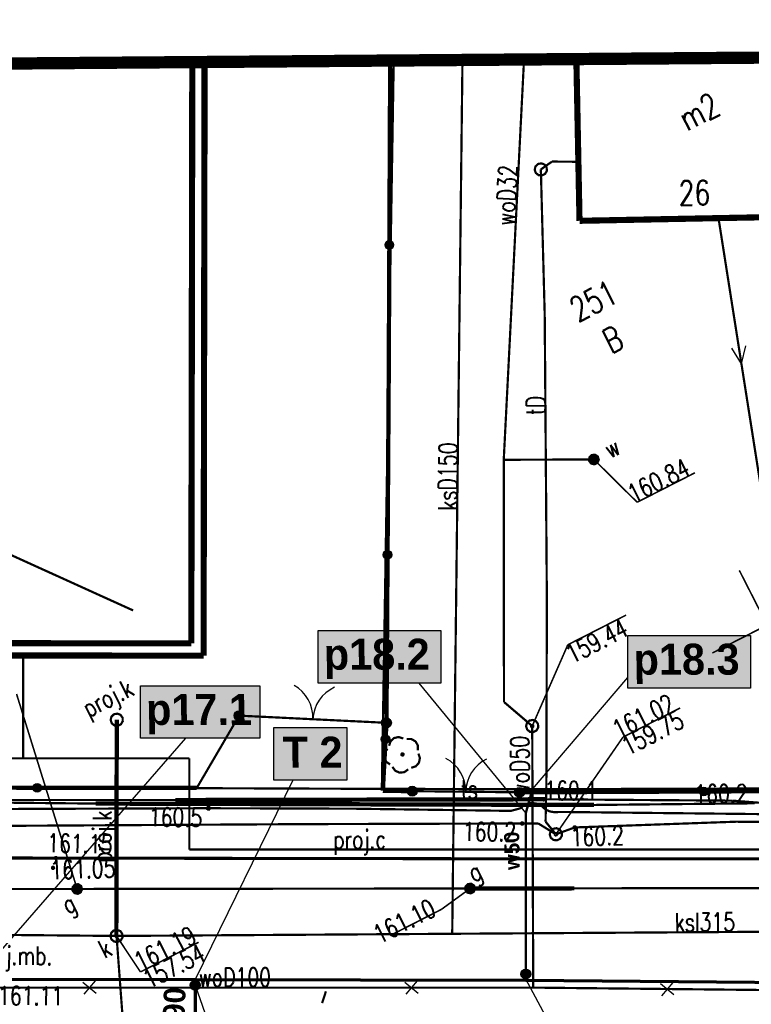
# Model space of a CAD drawing. Extents: x 0 to 7432618, y -40 to 5712028.
# Tile 122 of 165: x 7431405 to 7431435, y 5711658 to 5711698. Entities that reach past the tile are written whole.
import ezdxf
from ezdxf.enums import TextEntityAlignment as Align

# ---------------------------------------------------------------- set-up
doc = ezdxf.new("R2010")
doc.units = 0
doc.header["$MEASUREMENT"] = 0
for name, pattern in [('0', [1.5, 1, -0.5]), ('2218', [1, 0.5, -0.5]), ('3901', [0]), ('5102', [0])]:
    doc.linetypes.add(name, pattern=pattern)
for name, color, linetype in [('Dzialki', 7, 'Continuous'), ('EADTD_T_0', 7, 'Continuous'), ('EGBB_E_T_0', 7, 'Continuous'), ('EGBB_L_0', 7, 'Continuous'), ('Numery_dzialek', 7, 'Continuous'), ('OTBB_L_1', 7, 'Continuous'), ('OTK_E_T_0', 7, 'Continuous'), ('OTK_L_0', 7, 'Continuous'), ('OTK_L_1', 7, 'Continuous'), ('OTK_L_2', 7, 'Continuous'), ('OTO_L_0', 7, 'Continuous'), ('OTO_L_1', 7, 'Continuous'), ('OTR_T_0', 7, 'Continuous'), ('OTZ_T_0', 7, 'Continuous'), ('P_SUCP_E_T_0', 7, 'Continuous'), ('P_SUCP_L_0', 7, 'Continuous'), ('P_SUK_E_T_6', 7, 'Continuous'), ('P_SUK_T_3', 7, 'Continuous'), ('P_SUKP_L_0', 7, 'Continuous'), ('P_SUL_L_1', 7, 'Continuous'), ('rysunek', 7, 'Continuous'), ('SUE_T_3', 7, 'Continuous'), ('SUEP_L_0', 7, 'Continuous'), ('SUER_T_0', 7, 'Continuous'), ('SUG_E_T_4', 7, 'Continuous'), ('SUG_T_2', 7, 'Continuous'), ('SUGP_L_0', 7, 'Continuous'), ('SUGR_T_0', 7, 'Continuous'), ('SUK_E_T_4', 7, 'Continuous'), ('SUK_T_3', 7, 'Continuous'), ('SUKP_E_T_0', 7, 'Continuous'), ('SUKP_L_0', 7, 'Continuous'), ('SUKR_T_0', 7, 'Continuous'), ('SUL_L_1', 7, 'Continuous'), ('SUP_T_0', 7, 'Continuous'), ('SUTP_E_T_0', 7, 'Continuous'), ('SUTP_L_0', 7, 'Continuous'), ('SUTR_T_0', 7, 'Continuous'), ('SUW_E_T_2', 7, 'Continuous'), ('SUW_T_5', 7, 'Continuous'), ('SUWP_E_T_0', 7, 'Continuous'), ('SUWP_L_0', 7, 'Continuous'), ('SUWR_T_0', 7, 'Continuous'), ('Uzytki', 7, 'Continuous'), ('zakres', 7, 'Continuous')]:
    doc.layers.add(name, color=color, linetype=linetype)
doc.layers.add('rura PRE', color=7, linetype='Continuous', lineweight=30, true_color=0x000000)
doc.layers.add('woda przyłącze', color=140, linetype='Continuous', lineweight=50)
doc.layers.add('woda sieć', color=150, linetype='Continuous', lineweight=70)
doc.styles.add('25', font='GOTHIC.TTF', dxfattribs={"oblique": 8, "height": 0.35})
doc.styles.add('STYL_ARIAL', font='simplex', dxfattribs={"width": 0.75, "oblique": 0.1})

# ---------------------------------------------------------------- blocks, each defined once
blk = doc.blocks.new('OTOB')
at = {"color": 0}
for centre, start, end in [((-1.5, 0), 0, 63.2606), ((1.5, 0), 116.7394, 180)]:
    blk.add_arc(centre, 1.5, start, end, dxfattribs=at)
blk = doc.blocks.new('KOGR')
at = {"color": 0}
for radius in [0.2, 0.18, 0.16, 0.14, 0.12, 0.1, 0.08, 0.06, 0.04, 0.02]:
    blk.add_circle((0, 0), radius, dxfattribs=at)
blk = doc.blocks.new('SUCW')
at = {"color": 0}
for radius in [0.2, 0.18, 0.16, 0.14, 0.12, 0.1, 0.08, 0.06, 0.04, 0.02]:
    blk.add_circle((0, 0), radius, dxfattribs=at)

msp = doc.modelspace()

# ---------------------------------------------------------------- hatches: boundary and pattern name
at = {"layer": 'woda sieć', "linetype": 'ByBlock'}
for points in [[(7431421.985, 5711673.439), (7431417, 5711673.439), (7431417, 5711671.3), (7431421.985, 5711671.3)], [(7431434.585, 5711673.239), (7431429.6, 5711673.239), (7431429.6, 5711671.1), (7431434.585, 5711671.1)], [(7431414.636, 5711671.194), (7431409.771, 5711671.194), (7431409.771, 5711669.055), (7431414.636, 5711669.055)], [(7431418.165, 5711669.489), (7431415.2, 5711669.489), (7431415.2, 5711667.35), (7431418.165, 5711667.35)]]:
    msp.add_hatch(color=256, dxfattribs=at).paths.add_polyline_path(points)

# ---------------------------------------------------------------- linework, layer by layer
at = {"layer": 'Dzialki', "color": 18, "true_color": 0x000000, "const_width": 0.09}
for points in [[(7431419.592, 5711666.998), (7431420.076, 5711696.62)], [(7431359.666, 5711667.228), (7431419.592, 5711666.998)], [(7431419.592, 5711666.998), (7431420.737, 5711666.998)], [(7431420.737, 5711666.998), (7431425.133, 5711666.982)], [(7431425.133, 5711666.982), (7431437.615, 5711667.023)]]:
    msp.add_lwpolyline(points, dxfattribs=at)
at = {"layer": 'EGBB_L_0', "color": 18, "true_color": 0x000000, "const_width": 0.25}
for points in [[(7431427.505, 5711696.679), (7431427.633, 5711690.101)], [(7431427.633, 5711690.101), (7431437.685, 5711690.296)]]:
    msp.add_lwpolyline(points, dxfattribs=at)
at = {"layer": 'OTBB_L_1', "color": 18, "linetype": '0', "true_color": 0x000000, "const_width": 0.25}
for points in [[(7431408.66, 5711696.531), (7431411.882, 5711696.509)], [(7431411.882, 5711696.509), (7431411.842, 5711672.918)], [(7431411.842, 5711672.918), (7431403.096, 5711672.923)]]:
    msp.add_lwpolyline(points, dxfattribs=at)
at = {"layer": 'OTBB_L_1', "color": 18, "true_color": 0x000000, "const_width": 0.25}
for points in [[(7431412.342, 5711672.417), (7431412.382, 5711696.56)], [(7431402.596, 5711672.424), (7431412.342, 5711672.417)]]:
    msp.add_lwpolyline(points, dxfattribs=at)
at = {"layer": 'OTK_L_0', "color": 18, "linetype": '0', "true_color": 0x000000, "const_width": 0.09}
for points in [[(7431406.335, 5711664.183), (7431390.297, 5711664.227)], [(7431426.013, 5711664.153), (7431406.335, 5711664.183)], [(7431446.89, 5711664.151), (7431426.013, 5711664.153)]]:
    msp.add_lwpolyline(points, dxfattribs=at)
at = {"layer": 'OTK_L_1', "color": 18, "true_color": 0x000000, "const_width": 0.125}
for points in [[(7431406.335, 5711664.183), (7431390.297, 5711664.227)], [(7431426.013, 5711664.153), (7431406.335, 5711664.183)], [(7431446.89, 5711664.151), (7431426.013, 5711664.153)]]:
    msp.add_lwpolyline(points, dxfattribs=at)
at = {"layer": 'OTK_L_2', "color": 18, "linetype": '0', "true_color": 0x000000, "const_width": 0.09}
for points in [[(7431413.787, 5711669.977), (7431412.065, 5711667.035)], [(7431419.78, 5711669.685), (7431413.787, 5711669.977)], [(7431419.633, 5711666.92), (7431419.78, 5711669.685)], [(7431412.065, 5711667.035), (7431383.073, 5711667.082)], [(7431420.827, 5711666.906), (7431419.633, 5711666.92)], [(7431425.192, 5711666.858), (7431420.827, 5711666.906)], [(7431437.536, 5711666.915), (7431425.192, 5711666.858)], [(7431390.297, 5711664.227), (7431406.335, 5711664.183)], [(7431406.335, 5711664.183), (7431426.013, 5711664.153)], [(7431426.013, 5711664.153), (7431446.89, 5711664.151)]]:
    msp.add_lwpolyline(points, dxfattribs=at)
at = {"layer": 'OTO_L_0', "color": 18, "linetype": '3901', "true_color": 0x000000, "const_width": 0.175}
for points in [[(7431419.932, 5711696.619), (7431419.874, 5711684.022)], [(7431419.874, 5711684.022), (7431419.78, 5711669.685)], [(7431419.78, 5711669.685), (7431419.633, 5711666.92)], [(7431383.073, 5711667.082), (7431412.065, 5711667.035)], [(7431419.633, 5711666.92), (7431420.827, 5711666.906)], [(7431425.192, 5711666.858), (7431437.536, 5711666.915)]]:
    msp.add_lwpolyline(points, dxfattribs=at)
at = {"layer": 'OTO_L_0', "color": 18, "true_color": 0x000000}
for centre, radius in [((7431419.897, 5711689.119), 0.175), ((7431419.897, 5711689.119), 0.158), ((7431419.897, 5711689.119), 0.14), ((7431419.897, 5711689.119), 0.122), ((7431419.897, 5711689.119), 0.105), ((7431419.897, 5711689.119), 0.0875), ((7431419.897, 5711689.119), 0.07), ((7431419.897, 5711689.119), 0.0525), ((7431419.897, 5711689.119), 0.035), ((7431419.825, 5711676.522), 0.175), ((7431419.825, 5711676.522), 0.158), ((7431419.825, 5711676.522), 0.14), ((7431419.825, 5711676.522), 0.122), ((7431419.825, 5711676.522), 0.105), ((7431419.825, 5711676.522), 0.0875), ((7431419.825, 5711676.522), 0.07), ((7431419.825, 5711676.522), 0.0525), ((7431419.825, 5711676.522), 0.035), ((7431419.745, 5711669.023), 0.175), ((7431419.745, 5711669.023), 0.158), ((7431419.745, 5711669.023), 0.14), ((7431419.745, 5711669.023), 0.122), ((7431419.745, 5711669.023), 0.105), ((7431419.745, 5711669.023), 0.0875), ((7431419.745, 5711669.023), 0.07), ((7431419.745, 5711669.023), 0.0525), ((7431419.745, 5711669.023), 0.035), ((7431405.572, 5711667.045), 0.175), ((7431405.572, 5711667.045), 0.158), ((7431405.572, 5711667.045), 0.14), ((7431405.572, 5711667.045), 0.122), ((7431405.572, 5711667.045), 0.105), ((7431405.572, 5711667.045), 0.0875), ((7431405.572, 5711667.045), 0.07), ((7431405.572, 5711667.045), 0.0525), ((7431405.572, 5711667.045), 0.035), ((7431432.692, 5711666.893), 0.175), ((7431432.692, 5711666.893), 0.158), ((7431432.692, 5711666.893), 0.14), ((7431432.692, 5711666.893), 0.122), ((7431432.692, 5711666.893), 0.105), ((7431432.692, 5711666.893), 0.0875), ((7431432.692, 5711666.893), 0.07), ((7431432.692, 5711666.893), 0.0525), ((7431432.692, 5711666.893), 0.035)]:
    msp.add_circle(centre, radius, dxfattribs=at)
at = {"layer": 'OTO_L_1', "color": 18, "true_color": 0x000000, "const_width": 0.09}
for points in [[(7431413.787, 5711669.977), (7431419.78, 5711669.685)], [(7431419.78, 5711669.685), (7431413.787, 5711669.977)], [(7431420.827, 5711666.906), (7431425.192, 5711666.858)], [(7431425.192, 5711666.858), (7431420.827, 5711666.906)]]:
    msp.add_lwpolyline(points, dxfattribs=at)
at = {"layer": 'OTR_T_0', "color": 18, "true_color": 0x000000, "const_width": 0.09}
for points in [[(7431406.315, 5711664.223), (7431406.349, 5711664.226), (7431406.375, 5711664.203), (7431406.378, 5711664.169), (7431406.356, 5711664.143), (7431406.321, 5711664.14), (7431406.295, 5711664.162), (7431406.292, 5711664.197), (7431406.315, 5711664.223)], [(7431406.197, 5711663.825), (7431406.232, 5711663.828), (7431406.258, 5711663.805), (7431406.261, 5711663.771), (7431406.238, 5711663.745), (7431406.204, 5711663.742), (7431406.178, 5711663.765), (7431406.175, 5711663.799), (7431406.197, 5711663.825)]]:
    msp.add_lwpolyline(points, dxfattribs=at)
at = {"layer": 'OTZ_T_0', "color": 96, "true_color": 0x008000, "const_width": 0.09}
for points in [[(7431419.887, 5711668.753), (7431419.947, 5711668.937), (7431420.091, 5711669.067), (7431420.281, 5711669.107), (7431420.465, 5711669.048)], [(7431419.926, 5711667.99), (7431419.77, 5711668.104), (7431419.691, 5711668.281), (7431419.711, 5711668.474), (7431419.825, 5711668.631)], [(7431420.601, 5711669.026), (7431420.794, 5711669.026), (7431420.962, 5711668.929), (7431421.059, 5711668.761), (7431421.059, 5711668.568)], [(7431420.411, 5711668.439), (7431420.446, 5711668.441), (7431420.472, 5711668.419), (7431420.475, 5711668.385), (7431420.452, 5711668.358), (7431420.418, 5711668.356), (7431420.392, 5711668.378), (7431420.389, 5711668.412), (7431420.411, 5711668.439)], [(7431421.081, 5711668.432), (7431421.14, 5711668.247), (7431421.1, 5711668.058), (7431420.971, 5711667.914), (7431420.786, 5711667.854)], [(7431420.664, 5711667.792), (7431420.507, 5711667.678), (7431420.314, 5711667.658), (7431420.137, 5711667.736), (7431420.023, 5711667.893)]]:
    msp.add_lwpolyline(points, dxfattribs=at)
at = {"layer": 'P_SUCP_L_0', "color": 6, "linetype": '0', "true_color": 0xed00ed, "const_width": 0.09}
for points in [[(7431405.007, 5711668.24), (7431405.007, 5711672.43)], [(7431362.517, 5711668.238), (7431405.007, 5711668.24)], [(7431405.007, 5711668.24), (7431411.764, 5711668.241)], [(7431411.764, 5711668.241), (7431411.764, 5711664.529)], [(7431411.764, 5711664.529), (7431478.232, 5711664.546)]]:
    msp.add_lwpolyline(points, dxfattribs=at)
at = {"layer": 'P_SUK_T_3', "color": 36, "true_color": 0x803300, "const_width": 0.09}
msp.add_lwpolyline([(7431408.697, 5711670.033), (7431408.835, 5711670.059), (7431408.966, 5711670.006), (7431409.047, 5711669.891), (7431409.053, 5711669.75), (7431408.982, 5711669.628), (7431408.857, 5711669.564), (7431408.716, 5711669.578), (7431408.606, 5711669.666), (7431408.561, 5711669.799), (7431408.594, 5711669.936), (7431408.697, 5711670.033)], dxfattribs=at)
at = {"layer": 'P_SUKP_L_0', "color": 36, "linetype": '0', "true_color": 0x803300, "const_width": 0.09}
msp.add_lwpolyline([(7431408.792, 5711660.99), (7431408.81, 5711669.81)], dxfattribs=at)
at = {"layer": 'P_SUL_L_1', "color": 18, "true_color": 0x000000, "const_width": 0.175}
msp.add_lwpolyline([(7431408.792, 5711660.99), (7431408.81, 5711669.81)], dxfattribs=at)
at = {"layer": 'rura PRE', "color": 1, "linetype": 'ByBlock'}
for points in [[(7431407.429, 5711659.143), (7431407.971, 5711658.688)], [(7431407.927, 5711659.186), (7431407.473, 5711658.645)], [(7431420.529, 5711659.143), (7431421.071, 5711658.688)], [(7431421.027, 5711659.186), (7431420.573, 5711658.645)], [(7431430.929, 5711659.086), (7431431.47, 5711658.632)], [(7431431.427, 5711659.13), (7431430.972, 5711658.588)]]:
    msp.add_lwpolyline(points, dxfattribs=at)
at = {"layer": 'rysunek', "linetype": 'ByBlock', "transparency": 33554676}
for points in [[(7431417, 5711673.439), (7431421.985, 5711673.439), (7431421.985, 5711671.3), (7431417, 5711671.3)], [(7431417, 5711673.439), (7431421.985, 5711673.439), (7431421.985, 5711671.3), (7431417, 5711671.3)], [(7431429.6, 5711673.239), (7431434.585, 5711673.239), (7431434.585, 5711671.1), (7431429.6, 5711671.1)], [(7431429.6, 5711673.239), (7431434.585, 5711673.239), (7431434.585, 5711671.1), (7431429.6, 5711671.1)], [(7431409.771, 5711671.194), (7431414.636, 5711671.194), (7431414.636, 5711669.055), (7431409.771, 5711669.055)], [(7431409.771, 5711671.194), (7431414.636, 5711671.194), (7431414.636, 5711669.055), (7431409.771, 5711669.055)], [(7431415.2, 5711669.489), (7431418.165, 5711669.489), (7431418.165, 5711667.35), (7431415.2, 5711667.35)], [(7431415.2, 5711669.489), (7431418.165, 5711669.489), (7431418.165, 5711667.35), (7431415.2, 5711667.35)]]:
    msp.add_lwpolyline(points, close=True, dxfattribs=at)
at = {"layer": 'rysunek', "linetype": 'ByBlock'}
for points in [[(7431425.719, 5711666.984), (7431429.6, 5711671.532)], [(7431425.443, 5711666.021), (7431421.11, 5711671.3)], [(7431403.071, 5711659.265), (7431411.625, 5711669.055)], [(7431415.966, 5711667.35), (7431412, 5711659.245)], [(7431428.15, 5711654.229), (7431425.449, 5711659.264)], [(7431412, 5711659.009), (7431414.283, 5711652.489)]]:
    msp.add_lwpolyline(points, dxfattribs=at)
at = {"layer": 'SUE_T_3', "color": 18, "true_color": 0x000000, "const_width": 0.09}
msp.add_lwpolyline([(7431417.163, 5711658.286), (7431417.317, 5711658.762)], dxfattribs=at)
at = {"layer": 'SUEP_L_0', "color": 1, "true_color": 0xff0000}
for q in [(7431433.828, 5711684.923), (7431434.395, 5711685.013)]:
    msp.add_line((7431434.219, 5711684.284), q, dxfattribs=at)
at = {"layer": 'SUEP_L_0', "color": 1, "linetype": '5102', "true_color": 0xff0000, "const_width": 0.09}
msp.add_lwpolyline([(7431436.977, 5711666.762), (7431433.286, 5711690.211)], dxfattribs=at)
at = {"layer": 'SUEP_L_0', "color": 1, "true_color": 0xff0000, "const_width": 0.09}
for points in [[(7431407.955, 5711666.4), (7431401.287, 5711666.47)], [(7431428.219, 5711666.344), (7431407.955, 5711666.4)], [(7431425.215, 5711666.205), (7431425.401, 5711666.349), (7431425.625, 5711666.42), (7431425.86, 5711666.41), (7431426.077, 5711666.319), (7431426.249, 5711666.159)], [(7431434.762, 5711666.411), (7431428.219, 5711666.344)], [(7431412.541, 5711666.211), (7431399.849, 5711666.164)], [(7431418.408, 5711666.193), (7431412.541, 5711666.211)], [(7431424.84, 5711666.103), (7431418.408, 5711666.193)], [(7431425.215, 5711666.205), (7431424.84, 5711666.103)], [(7431426.826, 5711666.06), (7431426.628, 5711666.047), (7431426.431, 5711666.08), (7431426.249, 5711666.159)], [(7431438.303, 5711665.937), (7431426.826, 5711666.06)]]:
    msp.add_lwpolyline(points, dxfattribs=at)
at = {"layer": 'SUER_T_0', "color": 1, "true_color": 0xff0000, "const_width": 0.09}
msp.add_lwpolyline([(7431412.512, 5711666.267), (7431412.56, 5711666.271), (7431412.596, 5711666.24), (7431412.6, 5711666.192), (7431412.569, 5711666.156), (7431412.521, 5711666.152), (7431412.485, 5711666.183), (7431412.481, 5711666.231), (7431412.512, 5711666.267)], dxfattribs=at)
at = {"layer": 'SUG_T_2', "color": 56, "true_color": 0x808000, "const_width": 0.09}
for points in [[(7431407.108, 5711663.106), (7431407.244, 5711663.123), (7431407.359, 5711663.049), (7431407.399, 5711662.918), (7431407.345, 5711662.792), (7431407.223, 5711662.73), (7431407.09, 5711662.761), (7431407.008, 5711662.87), (7431407.015, 5711663.006), (7431407.108, 5711663.106)], [(7431407.119, 5711663.084), (7431407.238, 5711663.099), (7431407.339, 5711663.034), (7431407.374, 5711662.919), (7431407.327, 5711662.809), (7431407.22, 5711662.755), (7431407.104, 5711662.781), (7431407.032, 5711662.877), (7431407.038, 5711662.997), (7431407.119, 5711663.084)], [(7431407.131, 5711663.062), (7431407.245, 5711663.071), (7431407.333, 5711662.996), (7431407.342, 5711662.882), (7431407.267, 5711662.795), (7431407.153, 5711662.786), (7431407.065, 5711662.86), (7431407.056, 5711662.975), (7431407.131, 5711663.062)], [(7431407.142, 5711663.04), (7431407.238, 5711663.047), (7431407.31, 5711662.985), (7431407.318, 5711662.89), (7431407.256, 5711662.817), (7431407.16, 5711662.809), (7431407.088, 5711662.872), (7431407.08, 5711662.967), (7431407.142, 5711663.04)], [(7431407.154, 5711663.017), (7431407.23, 5711663.023), (7431407.288, 5711662.974), (7431407.294, 5711662.897), (7431407.244, 5711662.839), (7431407.168, 5711662.833), (7431407.11, 5711662.883), (7431407.104, 5711662.959), (7431407.154, 5711663.017)], [(7431423.092, 5711663.125), (7431423.228, 5711663.142), (7431423.342, 5711663.067), (7431423.382, 5711662.936), (7431423.329, 5711662.81), (7431423.207, 5711662.748), (7431423.074, 5711662.779), (7431422.991, 5711662.888), (7431422.999, 5711663.025), (7431423.092, 5711663.125)], [(7431423.103, 5711663.103), (7431423.222, 5711663.117), (7431423.322, 5711663.052), (7431423.357, 5711662.938), (7431423.311, 5711662.827), (7431423.204, 5711662.773), (7431423.087, 5711662.8), (7431423.015, 5711662.896), (7431423.022, 5711663.015), (7431423.103, 5711663.103)], [(7431423.115, 5711663.08), (7431423.229, 5711663.089), (7431423.316, 5711663.015), (7431423.325, 5711662.9), (7431423.251, 5711662.813), (7431423.136, 5711662.804), (7431423.049, 5711662.879), (7431423.04, 5711662.993), (7431423.115, 5711663.08)], [(7431423.126, 5711663.058), (7431423.221, 5711663.066), (7431423.294, 5711663.004), (7431423.302, 5711662.908), (7431423.239, 5711662.835), (7431423.144, 5711662.828), (7431423.071, 5711662.89), (7431423.064, 5711662.985), (7431423.126, 5711663.058)], [(7431423.137, 5711663.036), (7431423.214, 5711663.042), (7431423.272, 5711662.992), (7431423.278, 5711662.916), (7431423.228, 5711662.858), (7431423.152, 5711662.852), (7431423.094, 5711662.901), (7431423.088, 5711662.978), (7431423.137, 5711663.036)], [(7431407.165, 5711662.995), (7431407.222, 5711663), (7431407.266, 5711662.962), (7431407.27, 5711662.905), (7431407.233, 5711662.861), (7431407.176, 5711662.857), (7431407.132, 5711662.894), (7431407.128, 5711662.951), (7431407.165, 5711662.995)], [(7431407.176, 5711662.973), (7431407.214, 5711662.976), (7431407.243, 5711662.951), (7431407.247, 5711662.913), (7431407.222, 5711662.884), (7431407.183, 5711662.881), (7431407.154, 5711662.906), (7431407.151, 5711662.944), (7431407.176, 5711662.973)], [(7431407.188, 5711662.951), (7431407.207, 5711662.952), (7431407.221, 5711662.94), (7431407.223, 5711662.921), (7431407.21, 5711662.906), (7431407.191, 5711662.904), (7431407.177, 5711662.917), (7431407.175, 5711662.936), (7431407.188, 5711662.951)], [(7431407.196, 5711662.935), (7431407.201, 5711662.935), (7431407.205, 5711662.932), (7431407.206, 5711662.926), (7431407.202, 5711662.922), (7431407.197, 5711662.921), (7431407.193, 5711662.925), (7431407.192, 5711662.931), (7431407.196, 5711662.935)], [(7431423.149, 5711663.014), (7431423.206, 5711663.018), (7431423.249, 5711662.981), (7431423.254, 5711662.924), (7431423.217, 5711662.88), (7431423.159, 5711662.875), (7431423.116, 5711662.913), (7431423.111, 5711662.97), (7431423.149, 5711663.014)], [(7431423.16, 5711662.991), (7431423.198, 5711662.994), (7431423.227, 5711662.969), (7431423.23, 5711662.931), (7431423.205, 5711662.902), (7431423.167, 5711662.899), (7431423.138, 5711662.924), (7431423.135, 5711662.962), (7431423.16, 5711662.991)], [(7431423.171, 5711662.969), (7431423.19, 5711662.971), (7431423.205, 5711662.958), (7431423.206, 5711662.939), (7431423.194, 5711662.924), (7431423.175, 5711662.923), (7431423.16, 5711662.935), (7431423.159, 5711662.954), (7431423.171, 5711662.969)], [(7431423.179, 5711662.953), (7431423.185, 5711662.954), (7431423.189, 5711662.95), (7431423.19, 5711662.945), (7431423.186, 5711662.94), (7431423.18, 5711662.94), (7431423.176, 5711662.944), (7431423.176, 5711662.949), (7431423.179, 5711662.953)]]:
    msp.add_lwpolyline(points, dxfattribs=at)
at = {"layer": 'SUGP_L_0', "color": 56, "true_color": 0x808000, "const_width": 0.09}
for points in [[(7431387.941, 5711662.925), (7431407.199, 5711662.928)], [(7431407.199, 5711662.928), (7431423.183, 5711662.947)], [(7431423.183, 5711662.947), (7431427.422, 5711662.953)], [(7431427.422, 5711662.953), (7431451.197, 5711662.989)]]:
    msp.add_lwpolyline(points, dxfattribs=at)
at = {"layer": 'SUGR_T_0', "color": 56, "true_color": 0x808000, "const_width": 0.065}
for points in [[(7431407.199, 5711662.928), (7431404.734, 5711670.857)], [(7431407.171, 5711662.984), (7431407.218, 5711662.988), (7431407.255, 5711662.957), (7431407.258, 5711662.909), (7431407.227, 5711662.873), (7431407.18, 5711662.869), (7431407.143, 5711662.9), (7431407.139, 5711662.948), (7431407.171, 5711662.984)], [(7431423.183, 5711662.947), (7431422.009, 5711662.093)], [(7431423.154, 5711663.002), (7431423.202, 5711663.006), (7431423.238, 5711662.975), (7431423.242, 5711662.927), (7431423.211, 5711662.891), (7431423.163, 5711662.887), (7431423.127, 5711662.918), (7431423.123, 5711662.966), (7431423.154, 5711663.002)], [(7431419.929, 5711661.033), (7431422.009, 5711662.093)]]:
    msp.add_lwpolyline(points, dxfattribs=at)
at = {"layer": 'SUK_T_3', "color": 36, "true_color": 0x803300, "const_width": 0.09}
msp.add_lwpolyline([(7431408.688, 5711661.24), (7431408.826, 5711661.266), (7431408.957, 5711661.213), (7431409.038, 5711661.098), (7431409.044, 5711660.957), (7431408.973, 5711660.836), (7431408.847, 5711660.772), (7431408.707, 5711660.786), (7431408.597, 5711660.873), (7431408.551, 5711661.007), (7431408.585, 5711661.143), (7431408.688, 5711661.24)], dxfattribs=at)
at = {"layer": 'SUKP_L_0', "color": 36, "true_color": 0x803300, "const_width": 0.09}
for points in [[(7431422.455, 5711661.105), (7431422.872, 5711696.642)], [(7431400.862, 5711661.091), (7431408.801, 5711661.017)], [(7431408.801, 5711661.017), (7431422.455, 5711661.105)], [(7431422.455, 5711661.105), (7431455.538, 5711661.319)], [(7431408.801, 5711661.017), (7431409.074, 5711657.364)]]:
    msp.add_lwpolyline(points, dxfattribs=at)
at = {"layer": 'SUKR_T_0', "color": 36, "true_color": 0x803300, "const_width": 0.065}
for points in [[(7431408.773, 5711661.073), (7431408.82, 5711661.077), (7431408.857, 5711661.046), (7431408.861, 5711660.998), (7431408.829, 5711660.962), (7431408.782, 5711660.958), (7431408.745, 5711660.989), (7431408.742, 5711661.037), (7431408.773, 5711661.073)], [(7431408.801, 5711661.017), (7431409.773, 5711659.552)], [(7431409.773, 5711659.552), (7431412.143, 5711660.76)]]:
    msp.add_lwpolyline(points, dxfattribs=at)
at = {"layer": 'SUL_L_1', "color": 18, "true_color": 0x000000, "const_width": 0.175}
for points in [[(7431407.955, 5711666.4), (7431428.219, 5711666.344)], [(7431426.188, 5711666.575), (7431411.188, 5711666.544)], [(7431423.183, 5711662.947), (7431427.422, 5711662.953)]]:
    msp.add_lwpolyline(points, dxfattribs=at)
at = {"layer": 'SUP_T_0', "color": 30, "true_color": 0xff9100, "const_width": 0.09}
for points in [[(7431425.946, 5711692.413), (7431426.085, 5711692.439), (7431426.215, 5711692.386), (7431426.297, 5711692.271), (7431426.303, 5711692.13), (7431426.232, 5711692.009), (7431426.106, 5711691.945), (7431425.966, 5711691.959), (7431425.856, 5711692.046), (7431425.81, 5711692.18), (7431425.844, 5711692.316), (7431425.946, 5711692.413)], [(7431426.559, 5711665.374), (7431426.697, 5711665.4), (7431426.828, 5711665.347), (7431426.909, 5711665.232), (7431426.915, 5711665.091), (7431426.844, 5711664.969), (7431426.718, 5711664.906), (7431426.578, 5711664.92), (7431426.468, 5711665.007), (7431426.422, 5711665.141), (7431426.456, 5711665.277), (7431426.559, 5711665.374)]]:
    msp.add_lwpolyline(points, dxfattribs=at)
at = {"layer": 'SUP_T_0', "color": 18, "true_color": 0x000000, "const_width": 0.09}
msp.add_lwpolyline([(7431425.595, 5711669.776), (7431425.734, 5711669.802), (7431425.864, 5711669.749), (7431425.945, 5711669.634), (7431425.951, 5711669.493), (7431425.88, 5711669.371), (7431425.755, 5711669.307), (7431425.615, 5711669.321), (7431425.504, 5711669.409), (7431425.459, 5711669.542), (7431425.493, 5711669.679), (7431425.595, 5711669.776)], dxfattribs=at)
at = {"layer": 'SUTP_L_0', "color": 30, "true_color": 0xff9100, "const_width": 0.09}
for points in [[(7431426.06, 5711692.19), (7431426.514, 5711692.511)], [(7431426.514, 5711692.511), (7431427.586, 5711692.502)], [(7431426.217, 5711686.288), (7431426.06, 5711692.19)], [(7431426.305, 5711674.683), (7431426.217, 5711686.288)], [(7431409.474, 5711674.256), (7431391.384, 5711682.468)], [(7431426.285, 5711667.255), (7431426.305, 5711674.683)], [(7431426.252, 5711665.667), (7431426.285, 5711667.255)], [(7431411.188, 5711666.544), (7431395.033, 5711666.547)], [(7431426.188, 5711666.575), (7431411.188, 5711666.544)], [(7431433.868, 5711666.519), (7431426.188, 5711666.575)], [(7431436.802, 5711666.288), (7431433.868, 5711666.519)], [(7431416.271, 5711665.564), (7431398.624, 5711665.462)], [(7431425.953, 5711665.593), (7431416.271, 5711665.564)], [(7431426.672, 5711665.151), (7431425.953, 5711665.593)], [(7431426.672, 5711665.151), (7431426.252, 5711665.667)], [(7431427.439, 5711665.43), (7431426.672, 5711665.151)], [(7431433.998, 5711665.663), (7431427.439, 5711665.43)], [(7431442.778, 5711665.591), (7431433.998, 5711665.663)]]:
    msp.add_lwpolyline(points, dxfattribs=at)
at = {"layer": 'SUTR_T_0', "color": 30, "true_color": 0xff9100, "const_width": 0.065}
for points in [[(7431429.402, 5711669.104), (7431431.724, 5711670.287)], [(7431426.672, 5711665.151), (7431429.402, 5711669.104)], [(7431426.16, 5711666.63), (7431426.208, 5711666.634), (7431426.244, 5711666.603), (7431426.248, 5711666.555), (7431426.217, 5711666.519), (7431426.169, 5711666.515), (7431426.133, 5711666.546), (7431426.129, 5711666.594), (7431426.16, 5711666.63)], [(7431425.27, 5711665.647), (7431425.317, 5711665.65), (7431425.354, 5711665.619), (7431425.357, 5711665.572), (7431425.326, 5711665.535), (7431425.279, 5711665.532), (7431425.242, 5711665.563), (7431425.239, 5711665.61), (7431425.27, 5711665.647)], [(7431427.411, 5711665.486), (7431427.459, 5711665.489), (7431427.495, 5711665.458), (7431427.499, 5711665.411), (7431427.468, 5711665.374), (7431427.42, 5711665.37), (7431427.384, 5711665.401), (7431427.38, 5711665.449), (7431427.411, 5711665.486)], [(7431426.644, 5711665.207), (7431426.691, 5711665.211), (7431426.728, 5711665.18), (7431426.732, 5711665.132), (7431426.701, 5711665.096), (7431426.653, 5711665.092), (7431426.616, 5711665.123), (7431426.613, 5711665.171), (7431426.644, 5711665.207)]]:
    msp.add_lwpolyline(points, dxfattribs=at)
at = {"layer": 'SUW_T_5', "color": 5, "true_color": 0x0000ff, "const_width": 0.09}
for points in [[(7431428.126, 5711680.574), (7431428.262, 5711680.591), (7431428.376, 5711680.516), (7431428.416, 5711680.385), (7431428.363, 5711680.259), (7431428.241, 5711680.197), (7431428.108, 5711680.228), (7431428.025, 5711680.337), (7431428.033, 5711680.474), (7431428.126, 5711680.574)], [(7431428.137, 5711680.552), (7431428.256, 5711680.566), (7431428.356, 5711680.501), (7431428.391, 5711680.387), (7431428.345, 5711680.276), (7431428.238, 5711680.222), (7431428.121, 5711680.249), (7431428.049, 5711680.345), (7431428.056, 5711680.464), (7431428.137, 5711680.552)], [(7431428.149, 5711680.529), (7431428.263, 5711680.538), (7431428.35, 5711680.464), (7431428.359, 5711680.349), (7431428.285, 5711680.262), (7431428.17, 5711680.253), (7431428.083, 5711680.328), (7431428.074, 5711680.442), (7431428.149, 5711680.529)], [(7431428.16, 5711680.507), (7431428.255, 5711680.515), (7431428.328, 5711680.452), (7431428.336, 5711680.357), (7431428.273, 5711680.284), (7431428.178, 5711680.277), (7431428.105, 5711680.339), (7431428.098, 5711680.434), (7431428.16, 5711680.507)], [(7431428.171, 5711680.485), (7431428.248, 5711680.491), (7431428.306, 5711680.441), (7431428.312, 5711680.365), (7431428.262, 5711680.307), (7431428.186, 5711680.301), (7431428.128, 5711680.35), (7431428.122, 5711680.427), (7431428.171, 5711680.485)], [(7431428.183, 5711680.462), (7431428.24, 5711680.467), (7431428.284, 5711680.43), (7431428.288, 5711680.373), (7431428.251, 5711680.329), (7431428.194, 5711680.324), (7431428.15, 5711680.362), (7431428.145, 5711680.419), (7431428.183, 5711680.462)], [(7431428.194, 5711680.44), (7431428.232, 5711680.443), (7431428.261, 5711680.418), (7431428.264, 5711680.38), (7431428.239, 5711680.351), (7431428.201, 5711680.348), (7431428.172, 5711680.373), (7431428.169, 5711680.411), (7431428.194, 5711680.44)], [(7431428.205, 5711680.418), (7431428.224, 5711680.419), (7431428.239, 5711680.407), (7431428.24, 5711680.388), (7431428.228, 5711680.373), (7431428.209, 5711680.372), (7431428.194, 5711680.384), (7431428.193, 5711680.403), (7431428.205, 5711680.418)], [(7431428.213, 5711680.402), (7431428.219, 5711680.403), (7431428.223, 5711680.399), (7431428.224, 5711680.393), (7431428.22, 5711680.389), (7431428.214, 5711680.389), (7431428.21, 5711680.392), (7431428.21, 5711680.398), (7431428.213, 5711680.402)]]:
    msp.add_lwpolyline(points, dxfattribs=at)
at = {"layer": 'SUWP_L_0', "color": 5, "true_color": 0x0000ff, "const_width": 0.09}
for points in [[(7431424.551, 5711680.382), (7431425.376, 5711696.662)], [(7431424.551, 5711680.382), (7431428.217, 5711680.396)], [(7431424.56, 5711670.532), (7431424.551, 5711680.382)], [(7431425.709, 5711669.553), (7431424.56, 5711670.532)], [(7431425.709, 5711669.553), (7431425.751, 5711658.916)], [(7431403.361, 5711658.915), (7431425.751, 5711658.916)], [(7431425.751, 5711658.916), (7431463.745, 5711658.519)]]:
    msp.add_lwpolyline(points, dxfattribs=at)
at = {"layer": 'SUWR_T_0', "color": 5, "true_color": 0x0000ff, "const_width": 0.065}
for points in [[(7431428.188, 5711680.451), (7431428.236, 5711680.455), (7431428.272, 5711680.424), (7431428.276, 5711680.376), (7431428.245, 5711680.34), (7431428.197, 5711680.336), (7431428.161, 5711680.367), (7431428.157, 5711680.415), (7431428.188, 5711680.451)], [(7431428.217, 5711680.396), (7431429.978, 5711678.655)], [(7431429.978, 5711678.655), (7431432.324, 5711679.851)], [(7431427.157, 5711672.858), (7431429.527, 5711674.066)], [(7431425.709, 5711669.553), (7431427.157, 5711672.858)], [(7431425.68, 5711669.609), (7431425.728, 5711669.612), (7431425.764, 5711669.581), (7431425.768, 5711669.534), (7431425.737, 5711669.497), (7431425.689, 5711669.494), (7431425.653, 5711669.525), (7431425.649, 5711669.572), (7431425.68, 5711669.609)]]:
    msp.add_lwpolyline(points, dxfattribs=at)
at = {"layer": 'Uzytki', "color": 96, "linetype": '2218', "true_color": 0x008000, "const_width": 0.09}
for points in [[(7431359.666, 5711667.228), (7431419.592, 5711666.998)], [(7431419.592, 5711666.998), (7431420.737, 5711666.998)], [(7431420.737, 5711666.998), (7431425.133, 5711666.982)], [(7431425.133, 5711666.982), (7431437.615, 5711667.023)]]:
    msp.add_lwpolyline(points, dxfattribs=at)
at = {"layer": 'woda przyłącze', "linetype": 'ByBlock'}
msp.add_lwpolyline([(7431425.45, 5711659.216), (7431425.443, 5711666.021), (7431425.719, 5711666.983)], dxfattribs=at)
at = {"layer": 'woda sieć', "linetype": 'ByBlock'}
msp.add_line((7431412, 5711659.245), (7431412.002, 5711656.889), dxfattribs=at)
msp.add_lwpolyline([(7431253.428, 5711658.921), (7431256.775, 5711658.952), (7431269.72, 5711659.073), (7431283.33, 5711659.201), (7431283.833, 5711659.205), (7431292.399, 5711659.285), (7431299.63, 5711659.269), (7431306.414, 5711659.195), (7431318.176, 5711659.232), (7431324.091, 5711659.257), (7431333.577, 5711659.311), (7431340.287, 5711659.371), (7431371.118, 5711659.234), (7431374.829, 5711659.245), (7431389.323, 5711659.291), (7431403.071, 5711659.265), (7431412, 5711659.245), (7431425.45, 5711659.216), (7431481.299, 5711658.733), (7431494.576, 5711658.798), (7431515.35, 5711658.904), (7431528.247, 5711658.957), (7431555.854, 5711658.747), (7431555.854, 5711658.747)], dxfattribs=at)
at = {"layer": 'zakres', "color": 18, "linetype": '0', "true_color": 0x000000, "const_width": 0.5}
msp.add_lwpolyline([(7431170.861, 5711694.664), (7431172.664, 5711623.536), (7431599.413, 5711624.947), (7431599.511, 5711698.029), (7431170.861, 5711694.664)], dxfattribs=at)
at = {"layer": 'zakres', "color": 18, "true_color": 0x000000, "const_width": 0.065}
for points in [[(7431436.401, 5711671.433), (7431434.131, 5711675.888)], [(7431433.038, 5711672.525), (7431437.493, 5711674.795)]]:
    msp.add_lwpolyline(points, dxfattribs=at)

# ---------------------------------------------------------------- block references
at = {"layer": 'OTO_L_1', "color": 18, "true_color": 0x000000}
for name, p, rotation in [('OTOB', (7431416.784, 5711669.831), 357.21192), ('KOGR', (7431413.787, 5711669.977), 27), ('KOGR', (7431419.78, 5711669.685), 27), ('OTOB', (7431423.01, 5711666.882), 359.3777000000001), ('KOGR', (7431420.827, 5711666.906), 27), ('KOGR', (7431425.192, 5711666.858), 27)]:
    msp.add_blockref(name, p, dxfattribs=dict(at, rotation=rotation))
at = {"layer": 'rura PRE'}
for p, rotation in [((7431425.449, 5711659.464), 195.5328409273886), ((7431412, 5711659.009), 15.53284092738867)]:
    msp.add_blockref('SUCW', p, dxfattribs=dict(at, rotation=rotation))

# ---------------------------------------------------------------- texts
at = {"layer": 'EADTD_T_0', "color": 18, "true_color": 0x000000, "style": 'STYL_ARIAL', "width": 0.75}
msp.add_text('26', height=1, rotation=1.1065, dxfattribs=at).set_placement((7431432.323, 5711690.439), align=Align.BOTTOM_CENTER)
at = {"layer": 'EGBB_E_T_0', "color": 18, "true_color": 0x000000, "style": 'STYL_ARIAL', "width": 0.75}
msp.add_text('m2', height=1, rotation=27, dxfattribs=at).set_placement((7431432.492, 5711694.539), align=Align.MIDDLE_CENTER)
at = {"layer": 'Numery_dzialek', "color": 18, "true_color": 0x000000, "style": 'STYL_ARIAL', "width": 0.75}
msp.add_text('251', height=1, rotation=27, dxfattribs=at).set_placement((7431427.118, 5711686.849), align=Align.TOP_LEFT)
at = {"layer": 'OTK_E_T_0', "color": 18, "true_color": 0x000000, "style": 'STYL_ARIAL', "width": 0.75}
msp.add_text('j.mb.', height=0.75, rotation=359.4667, dxfattribs=at).set_placement((7431405.238, 5711660.217), align=Align.MIDDLE_CENTER)
at = {"layer": 'OTR_T_0', "color": 18, "true_color": 0x000000, "style": 'STYL_ARIAL', "width": 0.75}
for s, rotation, p in [('161.15', 358.6644, (7431405.969, 5711664.2)), ('161.11', 359.5542, (7431403.977, 5711657.994))]:
    msp.add_text(s, height=0.75, rotation=rotation, dxfattribs=at).set_placement(p, align=Align.BOTTOM_LEFT)
msp.add_text('161.05', height=0.75, rotation=1.794, dxfattribs=at).set_placement((7431406.091, 5711664.072), align=Align.TOP_LEFT)
at = {"layer": 'P_SUCP_E_T_0', "color": 6, "true_color": 0xed00ed, "style": 'STYL_ARIAL', "width": 0.75}
msp.add_text('proj.c', height=0.75, rotation=0.0152, dxfattribs=at).set_placement((7431418.688, 5711664.943), align=Align.MIDDLE_CENTER)
at = {"layer": 'P_SUK_E_T_6', "color": 36, "true_color": 0x803300, "style": 'STYL_ARIAL', "width": 0.75}
msp.add_text('proj.k', height=0.75, rotation=27, dxfattribs=at).set_placement((7431407.767, 5711669.682), align=Align.BOTTOM_LEFT)
msp.add_text('proj.k', height=0.75, rotation=89.8829, dxfattribs=at).set_placement((7431408.214, 5711665.059), align=Align.MIDDLE_CENTER)
at = {"layer": 'SUER_T_0', "color": 1, "true_color": 0xff0000, "style": 'STYL_ARIAL', "width": 0.75}
for s, rotation, p in [('160.2', 0.5916, (7431434.469, 5711666.811)), ('160.5', 359.3655, (7431412.284, 5711665.835))]:
    msp.add_text(s, height=0.75, rotation=rotation, dxfattribs=at).set_placement(p, align=Align.MIDDLE_RIGHT)
at = {"layer": 'SUG_E_T_4', "color": 56, "true_color": 0x808000, "style": 'STYL_ARIAL', "width": 0.75}
for p in [(7431423.431, 5711662.989), (7431406.921, 5711661.688)]:
    msp.add_text('g', height=0.75, rotation=27, dxfattribs=at).set_placement(p, align=Align.BOTTOM_LEFT)
at = {"layer": 'SUGR_T_0', "color": 56, "true_color": 0x808000, "style": 'STYL_ARIAL', "width": 0.75}
msp.add_text('161.10', height=0.75, rotation=27, dxfattribs=at).set_placement((7431421.689, 5711662.213), align=Align.MIDDLE_RIGHT)
at = {"layer": 'SUK_E_T_4', "color": 36, "true_color": 0x803300, "style": 'STYL_ARIAL', "width": 0.75}
msp.add_text('k', height=0.75, rotation=27, dxfattribs=at).set_placement((7431408.329, 5711660.943), align=Align.TOP_RIGHT)
at = {"layer": 'SUKP_E_T_0', "color": 36, "true_color": 0x803300, "style": 'STYL_ARIAL', "width": 0.75}
for s, rotation, p in [('ksD150', 89.328, (7431422.275, 5711679.704)), ('ksI315', 0.3692, (7431432.732, 5711661.581))]:
    msp.add_text(s, height=0.75, rotation=rotation, dxfattribs=at).set_placement(p, align=Align.MIDDLE_CENTER)
at = {"layer": 'SUKR_T_0', "color": 36, "true_color": 0x803300, "style": 'STYL_ARIAL', "width": 0.75}
for s, p in [('161.19', (7431409.425, 5711660.245)), ('157.54', (7431409.782, 5711659.519))]:
    msp.add_text(s, height=0.75, rotation=27, dxfattribs=at).set_placement(p, align=Align.TOP_LEFT)
at = {"layer": 'SUTP_E_T_0', "color": 30, "true_color": 0xff9100, "style": 'STYL_ARIAL', "width": 0.75}
for s, rotation, p in [('tD', 90.435, (7431425.855, 5711682.596)), ('ts', 0.1155, (7431423.145, 5711666.98))]:
    msp.add_text(s, height=0.75, rotation=rotation, dxfattribs=at).set_placement(p, align=Align.MIDDLE_CENTER)
at = {"layer": 'SUTR_T_0', "color": 30, "true_color": 0xff9100, "style": 'STYL_ARIAL', "width": 0.75}
for s, p in [('161.02', (7431428.882, 5711669.68)), ('159.75', (7431429.254, 5711669.005))]:
    msp.add_text(s, height=0.75, rotation=27, dxfattribs=at).set_placement(p, align=Align.TOP_LEFT)
for s, rotation, p in [('160.1', 359.4665, (7431426.196, 5711666.941)), ('160.2', 2.0358, (7431427.269, 5711665.039))]:
    msp.add_text(s, height=0.75, rotation=rotation, dxfattribs=at).set_placement(p, align=Align.MIDDLE_LEFT)
msp.add_text('160.2', height=0.75, rotation=359.76, dxfattribs=at).set_placement((7431425.057, 5711665.25), align=Align.MIDDLE_RIGHT)
at = {"layer": 'SUW_E_T_2', "color": 5, "true_color": 0x0000ff, "style": 'STYL_ARIAL', "width": 0.75}
msp.add_text('w', height=0.75, rotation=27, dxfattribs=at).set_placement((7431428.984, 5711680.219), align=Align.BOTTOM_LEFT)
at = {"layer": 'SUWP_E_T_0', "color": 5, "true_color": 0x0000ff, "style": 'STYL_ARIAL', "width": 0.75}
for s, rotation, p in [('woD32', 87.0974, (7431424.668, 5711691.142)), ('woD50', 90.2261, (7431425.207, 5711667.925)), ('woD100', 0.0011, (7431413.614, 5711659.34))]:
    msp.add_text(s, height=0.75, rotation=rotation, dxfattribs=at).set_placement(p, align=Align.MIDDLE_CENTER)
at = {"layer": 'SUWR_T_0', "color": 5, "true_color": 0x0000ff, "style": 'STYL_ARIAL', "width": 0.75}
msp.add_text('160.84', height=0.75, rotation=27, dxfattribs=at).set_placement((7431429.939, 5711678.397), align=Align.BOTTOM_LEFT)
msp.add_text('159.44', height=0.75, rotation=27, dxfattribs=at).set_placement((7431426.983, 5711672.736), align=Align.TOP_LEFT)
at = {"layer": 'Uzytki', "color": 96, "true_color": 0x008000, "style": 'STYL_ARIAL', "width": 0.75}
msp.add_text('B', height=1, rotation=27, dxfattribs=at).set_placement((7431429.354, 5711684.565), align=Align.BOTTOM_CENTER)
at = {"layer": 'woda przyłącze', "color": 0, "char_height": 1.26, "attachment_point": 1, "style": '25'}
for s, insert in [('\\fCentury Gothic|b1|i0;\\Q-1;p18.2', (7431417.243, 5711673.104)), ('\\fCentury Gothic|b1|i0;\\Q-1;p18.3', (7431429.843, 5711672.904)), ('\\fCentury Gothic|b1|i0;\\Q-1;p17.1', (7431410.014, 5711670.859)), ('\\fCentury Gothic|b1|i0;\\Q-1;T 2', (7431415.57, 5711669.121))]:
    msp.add_mtext_dynamic_manual_height_columns(s, width=15.63873, gutter_width=5, heights=[0], dxfattribs=dict(at, insert=insert))
at = {"layer": 'woda przyłącze', "insert": (7431424.589, 5711663.7), "char_height": 0.6174, "attachment_point": 1, "rotation": 91.0398, "style": '25'}
msp.add_mtext_dynamic_manual_height_columns('\\fCentury Gothic|b1|i0;\\Q-1;w50', width=7.66298, gutter_width=5, heights=[0], dxfattribs=at)
at = {"layer": 'woda sieć', "insert": (7431410.647, 5711656.727), "char_height": 0.882, "attachment_point": 1, "rotation": 87.8039, "style": '25'}
msp.add_mtext_dynamic_manual_height_columns('\\fCentury Gothic|b1|i0;\\Q-1;w90', width=10.94711, gutter_width=5, heights=[0], dxfattribs=at)

doc.saveas('drawing.dxf')
